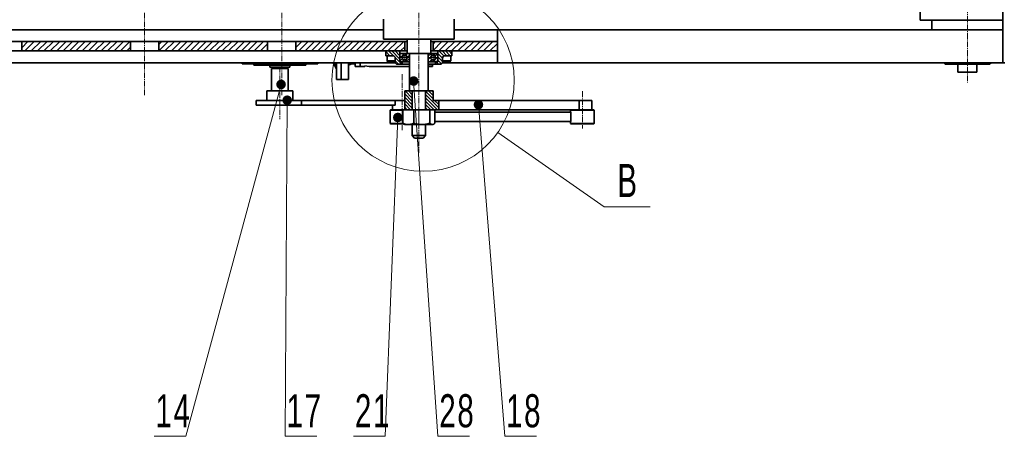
# Model space of a CAD drawing. Header units: millimetres. Extents: x 2945 to 26725, y -1089 to 16127.
# Tile 36 of 150: x 11741 to 13823, y 4376 to 5258. Entities that reach past the tile are written whole.
import ezdxf
from ezdxf.enums import TextEntityAlignment as Align

# ---------------------------------------------------------------- set-up
doc = ezdxf.new("R2010")
doc.units = ezdxf.units.MM
doc.linetypes.add('点画线', pattern=[18, 12, -2, 2, -2])
for name, color, linetype, lineweight in [('中心线层', 1, '点画线', 18), ('几何体', 7, 'Continuous', 35), ('剖面线', 4, 'Continuous', 18), ('剖面线层', 4, 'Continuous', 18), ('尺寸线层', 3, 'Continuous', 18), ('注释', 2, 'Continuous', 18), ('粗实线层', 7, 'Continuous', 35), ('细实线层', 7, 'Continuous', 18)]:
    doc.layers.add(name, color=color, linetype=linetype, lineweight=lineweight)
doc.styles.add('SLDTEXTSTYLE1', font='txt', dxfattribs={"width": 0.667})
doc.styles.add('标准', font='txt', dxfattribs={"width": 0.667})
pattern_1 = [(45, (0, 0), (-6.735192, 6.735192), [])]
pattern_2 = [(45, (0, 0), (-3.5355339, 3.5355339), [])]
pattern_3 = [(135, (0, 0), (-3.5355339, -3.5355339), [])]

# ---------------------------------------------------------------- blocks, each defined once
blk = doc.blocks.new('SW_NOTE_0_42')
at = {"layer": '注释', "color": 0}
for p, q in [((-67.1, 0), (0, 0)), ((0, 0), (-67.1, 0)), ((-67.1, 0), (0, 0)), ((0, 0), (-67.1, 0)), ((-67.1, 0), (0, 0)), ((0, 0), (-67.1, 0))]:
    blk.add_line(p, q, dxfattribs=at)
at = {"layer": '注释', "color": 0, "insert": (-64.3, 89.1), "char_height": 70, "width": 113.629, "attachment_point": 1, "style": 'SLDTEXTSTYLE1'}
blk.add_mtext('\\T1.1;14', dxfattribs=at)
blk = doc.blocks.new('SW_NOTE_0_43')
at = {"layer": '注释', "color": 0}
for p, q in [((0, 0), (67.1, 0)), ((67.1, 0), (0, 0)), ((0, 0), (67.1, 0)), ((67.1, 0), (0, 0)), ((0, 0), (67.1, 0)), ((67.1, 0), (0, 0))]:
    blk.add_line(p, q, dxfattribs=at)
at = {"layer": '注释', "color": 0, "insert": (2.9, 89.1), "char_height": 70, "width": 114.017, "attachment_point": 1, "style": 'SLDTEXTSTYLE1'}
blk.add_mtext('\\T1.1;17', dxfattribs=at)
blk = doc.blocks.new('SW_NOTE_0_44')
at = {"layer": '注释', "color": 0}
for p, q in [((-67.1, 0), (0, 0)), ((0, 0), (-67.1, 0)), ((-67.1, 0), (0, 0)), ((0, 0), (-67.1, 0)), ((-67.1, 0), (0, 0)), ((0, 0), (-67.1, 0))]:
    blk.add_line(p, q, dxfattribs=at)
at = {"layer": '注释', "color": 0, "insert": (-64.3, 89.1), "char_height": 70, "width": 110.441, "attachment_point": 1, "style": 'SLDTEXTSTYLE1'}
blk.add_mtext('\\T1.1;21', dxfattribs=at)
blk = doc.blocks.new('SW_NOTE_0_45')
at = {"layer": '注释', "color": 0}
for p, q in [((0, 0), (67.1, 0)), ((67.1, 0), (0, 0)), ((0, 0), (67.1, 0)), ((67.1, 0), (0, 0)), ((0, 0), (67.1, 0)), ((67.1, 0), (0, 0))]:
    blk.add_line(p, q, dxfattribs=at)
at = {"layer": '注释', "color": 0, "insert": (2.9, 89.1), "char_height": 70, "width": 120.803, "attachment_point": 1, "style": 'SLDTEXTSTYLE1'}
blk.add_mtext('\\T1.1;28', dxfattribs=at)
blk = doc.blocks.new('SW_NOTE_0_46')
at = {"layer": '注释', "color": 0}
for p, q in [((0, 0), (67.1, 0)), ((67.1, 0), (0, 0)), ((0, 0), (67.1, 0)), ((67.1, 0), (0, 0)), ((0, 0), (67.1, 0)), ((67.1, 0), (0, 0))]:
    blk.add_line(p, q, dxfattribs=at)
at = {"layer": '注释', "color": 0, "insert": (2.9, 89.1), "char_height": 70, "width": 110.441, "attachment_point": 1, "style": 'SLDTEXTSTYLE1'}
blk.add_mtext('\\T1.1;18', dxfattribs=at)
blk = doc.blocks.new('*X77')
at = {"layer": '细实线层', "color": 0, "linetype": 'ByBlock', "lineweight": -2}
for p, q in [((7.89, -5.53), (19.15, -13.42)), ((19.15, -13.42), (24.01, -13.42))]:
    blk.add_line(p, q, dxfattribs=at)
blk.add_circle((0, 0), 9.64, dxfattribs=at)
at = {"layer": '尺寸线层', "color": 0, "linetype": 'ByBlock', "lineweight": -2, "style": '标准', "width": 0.667}
blk.add_text('B', height=3.5, dxfattribs=at).set_placement((21.58, -8.87), align=Align.TOP_CENTER)
blk = doc.blocks.new('*X129')
at = {"layer": '注释', "linetype": 'Continuous'}
h = blk.add_hatch(color=0, dxfattribs=at)
edge = h.paths.add_edge_path(flags=0)
edge.add_arc((201.4, 744.7), 10.2, 0, 360)
at = {"layer": '注释', "color": 0, "linetype": 'Continuous'}
blk.add_line((201.4, 744.7), (0, 0), dxfattribs=at)
blk = doc.blocks.new('*X130')
at = {"layer": '注释', "linetype": 'Continuous'}
h = blk.add_hatch(color=0, dxfattribs=at)
edge = h.paths.add_edge_path(flags=0)
edge.add_arc((4.3, 711.3), 10.2, 0, 360)
at = {"layer": '注释', "color": 0, "linetype": 'Continuous'}
blk.add_line((4.3, 711.3), (0, 0), dxfattribs=at)
blk = doc.blocks.new('*X131')
at = {"layer": '注释', "linetype": 'Continuous'}
h = blk.add_hatch(color=0, dxfattribs=at)
edge = h.paths.add_edge_path(flags=0)
edge.add_arc((26.4, 674.8), 10.2, 0, 360)
at = {"layer": '注释', "color": 0, "linetype": 'Continuous'}
blk.add_line((26.4, 674.8), (0, 0), dxfattribs=at)
blk = doc.blocks.new('*X132')
at = {"layer": '注释', "linetype": 'Continuous'}
h = blk.add_hatch(color=0, dxfattribs=at)
edge = h.paths.add_edge_path(flags=0)
edge.add_arc((-51.3, 751.9), 10.2, 0, 360)
at = {"layer": '注释', "color": 0, "linetype": 'Continuous'}
blk.add_line((-51.3, 751.9), (0, 0), dxfattribs=at)
blk = doc.blocks.new('*X133')
at = {"layer": '注释', "linetype": 'Continuous'}
h = blk.add_hatch(color=0, dxfattribs=at)
edge = h.paths.add_edge_path(flags=0)
edge.add_arc((-55.5, 701.9), 10.2, 0, 360)
at = {"layer": '注释', "color": 0, "linetype": 'Continuous'}
blk.add_line((-55.5, 701.9), (0, 0), dxfattribs=at)

msp = doc.modelspace()

# ---------------------------------------------------------------- hatches: boundary and pattern name
at = {"layer": '剖面线'}
h = msp.add_hatch(dxfattribs=at)
h.set_pattern_fill('ANSI31', color=256, style=0, pattern_type=0)
h.set_pattern_definition(pattern_1)
h.paths.add_polyline_path([(11745.254, 5191.852), (11975.254, 5191.852), (11975.254, 5211.852), (11745.254, 5211.852)], flags=0)
h = msp.add_hatch(dxfattribs=at)
h.set_pattern_fill('ANSI31', color=256, style=0, pattern_type=0)
h.set_pattern_definition(pattern_1)
h.paths.add_polyline_path([(12035.254, 5191.852), (12265.254, 5191.852), (12265.254, 5211.852), (12035.254, 5211.852)], flags=0)
h = msp.add_hatch(dxfattribs=at)
h.set_pattern_fill('ANSI31', color=256, style=0, pattern_type=0)
h.set_pattern_definition(pattern_1)
h.paths.add_polyline_path([(12325.254, 5191.852), (12555.254, 5191.852), (12555.254, 5211.852), (12325.254, 5211.852)], flags=0)
h = msp.add_hatch(dxfattribs=at)
h.set_pattern_fill('ANSI31', color=256, style=0, pattern_type=0)
h.set_pattern_definition(pattern_1)
h.paths.add_polyline_path([(12615.254, 5191.852), (12751.433, 5191.852), (12751.433, 5211.852), (12615.254, 5211.852)], flags=0)
at = {"layer": '剖面线层'}
h = msp.add_hatch(dxfattribs=at)
h.set_pattern_fill('无图案', color=256, style=0, pattern_type=0)
h.set_pattern_definition(pattern_3)
edge = h.paths.add_edge_path(flags=0)
edge.add_line((12545.254, 5169.952), (12545.254, 5185.752))
edge.add_line((12545.254, 5185.752), (12545.254, 5191.852))
edge.add_line((12545.254, 5191.852), (12515.254, 5191.852))
edge.add_line((12515.254, 5191.852), (12515.254, 5181.852))
edge.add_line((12515.254, 5181.852), (12517.918, 5181.852))
edge.add_line((12517.918, 5181.852), (12530.254, 5181.852))
edge.add_arc((12530.254, 5176.852), 5, 0, 90)
edge.add_line((12535.254, 5176.852), (12535.254, 5171.352))
edge.add_line((12535.254, 5171.352), (12535.254, 5170.106))
edge.add_line((12535.254, 5170.106), (12535.254, 5166.852))
edge.add_line((12535.254, 5166.852), (12538.254, 5163.852))
edge.add_line((12538.254, 5163.852), (12550.254, 5163.852))
edge.add_line((12550.254, 5163.852), (12550.254, 5168.852))
edge.add_line((12550.254, 5168.852), (12546.354, 5168.852))
edge.add_line((12546.354, 5168.852), (12545.254, 5168.852))
edge.add_line((12545.254, 5168.852), (12545.254, 5169.952))
h = msp.add_hatch(dxfattribs=at)
h.set_pattern_fill('无图案', color=256, style=0, pattern_type=0)
h.set_pattern_definition(pattern_2)
edge = h.paths.add_edge_path(flags=0)
edge.add_line((12545.255, 5169.952), (12545.255, 5185.752))
edge.add_line((12545.255, 5185.752), (12545.255, 5186.852))
edge.add_line((12545.255, 5186.852), (12546.354, 5186.852))
edge.add_arc((12546.353, 5185.753), 1.099, 89.954469, 180.067268)
edge.add_line((12545.255, 5185.752), (12545.255, 5186.852))
edge.add_line((12545.255, 5186.852), (12546.354, 5186.852))
edge.add_line((12546.354, 5186.852), (12551.921, 5186.852))
edge.add_line((12551.921, 5186.852), (12551.921, 5181.565))
edge.add_arc((12555.254, 5177.851), 4.99, 131.912085, 180)
edge.add_arc((12555.254, 5177.851), 4.99, 180, 228.087915)
edge.add_line((12551.921, 5174.138), (12551.921, 5168.852))
edge.add_line((12551.921, 5168.852), (12550.255, 5168.852))
edge.add_line((12550.255, 5168.852), (12546.354, 5168.852))
edge.add_arc((12546.353, 5169.95), 1.099, 179.927436, 270.050827)
h = msp.add_hatch(dxfattribs=at)
h.set_pattern_fill('无图案', color=256, style=0, pattern_type=0)
h.set_pattern_definition(pattern_2)
edge = h.paths.add_edge_path(flags=0)
edge.add_line((12565.254, 5169.952), (12565.254, 5185.752))
edge.add_line((12565.254, 5185.752), (12565.254, 5186.852))
edge.add_line((12565.254, 5186.852), (12564.154, 5186.852))
edge.add_arc((12564.155, 5185.753), 1.099, 359.932732, 450.045531)
edge.add_line((12565.254, 5185.752), (12565.254, 5186.852))
edge.add_line((12565.254, 5186.852), (12564.154, 5186.852))
edge.add_line((12564.154, 5186.852), (12558.588, 5186.852))
edge.add_line((12558.588, 5186.852), (12558.588, 5181.565))
edge.add_arc((12555.254, 5177.851), 4.99, 360, 408.087915)
edge.add_arc((12555.254, 5177.851), 4.99, 311.912085, 360)
edge.add_line((12558.588, 5174.138), (12558.588, 5168.852))
edge.add_line((12558.588, 5168.852), (12560.254, 5168.852))
edge.add_line((12560.254, 5168.852), (12564.154, 5168.852))
edge.add_arc((12564.155, 5169.95), 1.099, 269.949173, 360.072564)
h = msp.add_hatch(dxfattribs=at)
h.set_pattern_fill('无图案', color=256, style=0, pattern_type=0)
h.set_pattern_definition(pattern_2)
edge = h.paths.add_edge_path(flags=0)
edge.add_line((12605.255, 5169.952), (12605.255, 5185.752))
edge.add_line((12605.255, 5185.752), (12605.255, 5186.852))
edge.add_line((12605.255, 5186.852), (12606.354, 5186.852))
edge.add_arc((12606.354, 5185.753), 1.099, 89.954469, 180.067268)
edge.add_line((12605.255, 5185.752), (12605.255, 5186.852))
edge.add_line((12605.255, 5186.852), (12606.354, 5186.852))
edge.add_line((12606.354, 5186.852), (12611.921, 5186.852))
edge.add_line((12611.921, 5186.852), (12611.921, 5181.565))
edge.add_arc((12615.254, 5177.851), 4.99, 131.912085, 180)
edge.add_arc((12615.254, 5177.851), 4.99, 180, 228.087915)
edge.add_line((12611.921, 5174.138), (12611.921, 5168.852))
edge.add_line((12611.921, 5168.852), (12610.255, 5168.852))
edge.add_line((12610.255, 5168.852), (12606.354, 5168.852))
edge.add_arc((12606.353, 5169.95), 1.099, 179.927436, 270.050827)
h = msp.add_hatch(dxfattribs=at)
h.set_pattern_fill('无图案', color=256, style=0, pattern_type=0)
h.set_pattern_definition(pattern_2)
edge = h.paths.add_edge_path(flags=0)
edge.add_line((12625.254, 5169.952), (12625.254, 5185.752))
edge.add_line((12625.254, 5185.752), (12625.254, 5186.852))
edge.add_line((12625.254, 5186.852), (12624.155, 5186.852))
edge.add_arc((12624.155, 5185.753), 1.099, 359.932732, 450.045531)
edge.add_line((12625.254, 5185.752), (12625.254, 5186.852))
edge.add_line((12625.254, 5186.852), (12624.155, 5186.852))
edge.add_line((12624.155, 5186.852), (12618.588, 5186.852))
edge.add_line((12618.588, 5186.852), (12618.588, 5181.565))
edge.add_arc((12615.254, 5177.851), 4.99, 360, 408.087915)
edge.add_arc((12615.254, 5177.851), 4.99, 311.912085, 360)
edge.add_line((12618.588, 5174.138), (12618.588, 5168.852))
edge.add_line((12618.588, 5168.852), (12620.254, 5168.852))
edge.add_line((12620.254, 5168.852), (12624.155, 5168.852))
edge.add_arc((12624.155, 5169.95), 1.099, 269.949173, 360.072564)
h = msp.add_hatch(dxfattribs=at)
h.set_pattern_fill('无图案', color=256, style=0, pattern_type=0)
h.set_pattern_definition(pattern_3)
edge = h.paths.add_edge_path(flags=0)
edge.add_line((12625.254, 5169.952), (12625.254, 5185.752))
edge.add_line((12625.254, 5185.752), (12625.254, 5191.852))
edge.add_line((12625.254, 5191.852), (12655.254, 5191.852))
edge.add_line((12655.254, 5191.852), (12655.254, 5181.852))
edge.add_line((12655.254, 5181.852), (12652.591, 5181.852))
edge.add_line((12652.591, 5181.852), (12640.254, 5181.852))
edge.add_arc((12640.254, 5176.852), 5, 90, 180)
edge.add_line((12635.254, 5176.852), (12635.254, 5171.352))
edge.add_line((12635.254, 5171.352), (12635.254, 5170.106))
edge.add_line((12635.254, 5170.106), (12635.254, 5166.852))
edge.add_line((12635.254, 5166.852), (12632.254, 5163.852))
edge.add_line((12632.254, 5163.852), (12620.254, 5163.852))
edge.add_line((12620.254, 5163.852), (12620.254, 5168.852))
edge.add_line((12620.254, 5168.852), (12624.154, 5168.852))
edge.add_line((12624.154, 5168.852), (12625.254, 5168.852))
edge.add_line((12625.254, 5168.852), (12625.254, 5169.952))
h = msp.add_hatch(dxfattribs=at)
h.set_pattern_fill('无图案', color=256, style=0, pattern_type=0)
h.set_pattern_definition(pattern_3)
h.paths.add_polyline_path([(12555.254, 5067.352), (12555.254, 5087.352), (12555.254, 5107.352), (12565.254, 5107.352), (12571.29, 5107.352), (12571.29, 5067.352)], flags=0)
h.paths.add_polyline_path([(12599.219, 5067.352), (12599.219, 5107.352), (12605.254, 5107.352), (12615.254, 5107.352), (12615.254, 5087.352), (12627.482, 5087.352), (12627.482, 5067.352)], flags=0)

# ---------------------------------------------------------------- linework, layer by layer
at = {"layer": '中心线层'}
for p, q in [((12005.254, 7900.461), (12005.254, 5098.61)), ((12295.254, 7900.461), (12295.254, 5098.61)), ((12585.254, 7900.461), (12585.254, 4976.2)), ((13745.254, 7893.876), (13745.254, 5124.821)), ((12555.254, 5169.861), (12555.254, 5185.842)), ((12615.254, 5169.861), (12615.254, 5185.842)), ((12547.264, 5177.851), (12563.245, 5177.851)), ((12623.245, 5177.851), (12607.264, 5177.851)), ((12291.254, 5158.102), (12291.254, 5047.763)), ((12549.829, 5143.038), (12549.829, 5023.984)), ((12931.249, 5106.945), (12931.249, 5027.758)), ((12585.254, 5035.844), (12585.254, 5070.352))]:
    msp.add_line(p, q, dxfattribs=at)
at = {"layer": '几何体'}
for p, q in [((13645.254, 6411.852), (13645.254, 5256.852)), ((13820.254, 6199.212), (13820.254, 5166.852)), ((12510.254, 5259.352), (12510.254, 5216.852)), ((12660.254, 5216.852), (12660.254, 5259.352)), ((13820.254, 5256.852), (13645.254, 5256.852)), ((13670.254, 5256.852), (13670.254, 5236.852)), ((12510.254, 5236.852), (11500.254, 5236.852)), ((12751.433, 5236.852), (12660.254, 5236.852)), ((13820.254, 5236.852), (12751.433, 5236.852)), ((12751.433, 5166.852), (12751.433, 5236.852)), ((11685.254, 5211.852), (11745.254, 5211.852)), ((11745.254, 5191.852), (11745.254, 5211.852)), ((11745.254, 5211.852), (11975.254, 5211.852)), ((11975.254, 5211.852), (11975.254, 5191.852)), ((11975.254, 5211.852), (12035.254, 5211.852)), ((12035.254, 5191.852), (12035.254, 5211.852)), ((12035.254, 5211.852), (12265.254, 5211.852)), ((12265.254, 5211.852), (12265.254, 5191.852)), ((12265.254, 5211.852), (12325.254, 5211.852)), ((12325.254, 5191.852), (12325.254, 5211.852)), ((12325.254, 5211.852), (12555.254, 5211.852)), ((12586.311, 5216.852), (12510.254, 5216.852)), ((12555.254, 5211.852), (12555.254, 5191.852)), ((12555.254, 5211.852), (12560.254, 5211.852)), ((12560.254, 5216.852), (12560.254, 5186.852)), ((12660.254, 5216.852), (12586.311, 5216.852)), ((12610.254, 5186.852), (12610.254, 5216.852)), ((12610.254, 5211.852), (12615.254, 5211.852)), ((12615.254, 5191.852), (12615.254, 5211.852)), ((12615.254, 5211.852), (12751.433, 5211.852)), ((11685.254, 5191.852), (11745.254, 5191.852)), ((11745.254, 5191.852), (11975.254, 5191.852)), ((11975.254, 5191.852), (12035.254, 5191.852)), ((12035.254, 5191.852), (12265.254, 5191.852)), ((12265.254, 5191.852), (12325.254, 5191.852)), ((12325.254, 5191.852), (12555.254, 5191.852)), ((12515.254, 5191.852), (12545.254, 5191.852)), ((12515.254, 5191.852), (12515.254, 5181.852)), ((12545.254, 5168.852), (12545.254, 5191.852)), ((12545.254, 5169.952), (12545.254, 5185.752)), ((12546.354, 5186.852), (12551.921, 5186.852)), ((12551.921, 5186.852), (12558.588, 5186.852)), ((12551.921, 5181.565), (12551.921, 5186.852)), ((12555.254, 5191.852), (12560.254, 5191.852)), ((12558.588, 5186.852), (12560.254, 5186.852)), ((12558.588, 5186.852), (12558.588, 5181.565)), ((12585.606, 5186.852), (12560.254, 5186.852)), ((12565.254, 5186.852), (12565.254, 5107.352)), ((12565.254, 5185.752), (12565.254, 5169.952)), ((12610.254, 5186.852), (12585.606, 5186.852)), ((12605.254, 5107.352), (12605.254, 5186.852)), ((12605.254, 5169.952), (12605.254, 5185.752)), ((12610.254, 5191.852), (12615.254, 5191.852)), ((12610.254, 5186.852), (12611.921, 5186.852)), ((12611.921, 5186.852), (12618.588, 5186.852)), ((12611.921, 5186.852), (12611.921, 5181.565)), ((12615.254, 5191.852), (12751.433, 5191.852)), ((12618.588, 5186.852), (12624.154, 5186.852)), ((12618.588, 5181.565), (12618.588, 5186.852)), ((12625.254, 5191.852), (12625.254, 5168.852)), ((12625.254, 5191.852), (12655.254, 5191.852)), ((12625.254, 5185.752), (12625.254, 5169.952)), ((12655.254, 5181.852), (12655.254, 5191.852)), ((12535.254, 5166.852), (11475.254, 5166.852)), ((12211.254, 5166.852), (12211.254, 5164.852)), ((12211.467, 5164.852), (12211.254, 5164.852)), ((12211.467, 5164.852), (12211.467, 5166.852)), ((12212.893, 5164.852), (12211.467, 5164.852)), ((12212.893, 5166.852), (12212.893, 5164.852)), ((12230.322, 5164.852), (12212.893, 5164.852)), ((12230.322, 5166.852), (12230.322, 5164.852)), ((12230.712, 5164.852), (12230.322, 5164.852)), ((12230.712, 5166.852), (12230.712, 5164.852)), ((12238.961, 5164.852), (12230.712, 5164.852)), ((12236.254, 5164.852), (12236.254, 5161.852)), ((12238.961, 5164.852), (12238.961, 5166.852)), ((12241.012, 5164.852), (12238.961, 5164.852)), ((12241.012, 5166.852), (12241.012, 5164.852)), ((12283.947, 5164.852), (12241.012, 5164.852)), ((12283.947, 5164.852), (12283.947, 5166.852)), ((12285.421, 5164.852), (12283.947, 5164.852)), ((12285.421, 5166.852), (12285.421, 5164.852)), ((12297.088, 5164.852), (12285.421, 5164.852)), ((12297.088, 5164.852), (12297.088, 5166.852)), ((12298.562, 5164.852), (12297.088, 5164.852)), ((12298.562, 5166.852), (12298.562, 5164.852)), ((12341.497, 5164.852), (12298.562, 5164.852)), ((12341.497, 5164.852), (12341.497, 5166.852)), ((12343.547, 5164.852), (12341.497, 5164.852)), ((12343.547, 5166.852), (12343.547, 5164.852)), ((12351.797, 5164.852), (12343.547, 5164.852)), ((12346.254, 5161.852), (12346.254, 5164.852)), ((12351.797, 5164.852), (12351.797, 5166.852)), ((12352.186, 5164.852), (12351.797, 5164.852)), ((12352.186, 5164.852), (12352.186, 5166.852)), ((12369.616, 5164.852), (12352.186, 5164.852)), ((12369.616, 5164.852), (12369.616, 5166.852)), ((12371.041, 5164.852), (12369.616, 5164.852)), ((12371.041, 5166.852), (12371.041, 5164.852)), ((12371.254, 5164.852), (12371.041, 5164.852)), ((12371.254, 5164.852), (12371.254, 5166.852)), ((12410.754, 5153.991), (12404.262, 5166.852)), ((12410.754, 5157.291), (12405.928, 5166.852)), ((12410.754, 5166.852), (12410.754, 5131.852)), ((12420.754, 5166.852), (12420.754, 5131.852)), ((12420.754, 5166.852), (12420.754, 5131.852)), ((12436.754, 5166.852), (12436.754, 5131.852)), ((12436.754, 5164.515), (12447.254, 5164.515)), ((12443.507, 5164.515), (12436.754, 5161.509)), ((12447.254, 5164.515), (12447.254, 5166.852)), ((12448.754, 5166.852), (12448.754, 5166.015)), ((12450.754, 5166.852), (12450.754, 5159.352)), ((12460.754, 5166.852), (12460.754, 5159.352)), ((12460.754, 5166.852), (12460.754, 5159.352)), ((12530.254, 5181.852), (12515.254, 5181.852)), ((12517.918, 5181.852), (12517.918, 5171.352)), ((12517.918, 5171.352), (12535.254, 5171.352)), ((12534.418, 5169.852), (12519.418, 5169.852)), ((12535.254, 5166.852), (12535.254, 5176.852)), ((12535.254, 5166.852), (12538.254, 5163.852)), ((12545.254, 5168.852), (12550.254, 5168.852)), ((12551.921, 5168.852), (12546.354, 5168.852)), ((12550.254, 5163.852), (12550.254, 5168.852)), ((12551.921, 5168.852), (12551.921, 5174.181)), ((12551.921, 5168.852), (12558.588, 5168.852)), ((12558.588, 5174.138), (12558.588, 5168.852)), ((12564.154, 5168.852), (12558.588, 5168.852)), ((12565.254, 5168.852), (12564.154, 5168.852)), ((12606.354, 5168.852), (12605.254, 5168.852)), ((12611.921, 5168.852), (12606.354, 5168.852)), ((12611.921, 5174.138), (12611.921, 5168.852)), ((12611.921, 5168.852), (12618.588, 5168.852)), ((12618.588, 5168.852), (12618.588, 5174.181)), ((12624.154, 5168.852), (12618.588, 5168.852)), ((12620.254, 5168.852), (12620.254, 5163.852)), ((12620.254, 5168.852), (12625.254, 5168.852)), ((12632.254, 5163.852), (12635.254, 5166.852)), ((12635.254, 5176.852), (12635.254, 5166.852)), ((12635.254, 5171.352), (12651.013, 5171.352)), ((12751.433, 5166.852), (12635.254, 5166.852)), ((12649.776, 5169.852), (12636.091, 5169.852)), ((12655.254, 5181.852), (12640.254, 5181.852)), ((12651.091, 5169.852), (12649.776, 5169.852)), ((12651.013, 5171.352), (12652.591, 5171.352)), ((12652.591, 5171.352), (12652.591, 5181.852)), ((13820.254, 5166.852), (12751.433, 5166.852)), ((13695.254, 5166.852), (13698.254, 5163.852)), ((13792.254, 5163.852), (13795.254, 5166.852)), ((13820.254, 5166.852), (13824.754, 5166.852)), ((12346.254, 5161.852), (12236.254, 5161.852)), ((12269.804, 5161.852), (12269.804, 5157.352)), ((12312.704, 5157.352), (12269.804, 5157.352)), ((12273.754, 5155.102), (12273.754, 5107.352)), ((12308.754, 5155.102), (12273.754, 5155.102)), ((12274.879, 5157.352), (12274.879, 5155.102)), ((12307.629, 5155.102), (12307.629, 5157.352)), ((12308.754, 5107.352), (12308.754, 5155.102)), ((12312.704, 5157.352), (12312.704, 5161.852)), ((12450.754, 5159.352), (12460.754, 5159.352)), ((12470.754, 5159.352), (12460.754, 5159.352)), ((12470.754, 5160.687), (12480.254, 5159.352)), ((12470.754, 5159.352), (12470.754, 5160.687)), ((12565.254, 5159.352), (12480.254, 5159.352)), ((12538.254, 5163.852), (12550.254, 5163.852)), ((12550.254, 5163.852), (12565.254, 5163.852)), ((12605.254, 5163.852), (12620.254, 5163.852)), ((12605.254, 5162.961), (12613.749, 5162.961)), ((12613.749, 5159.352), (12605.254, 5159.352)), ((12613.749, 5162.961), (12613.749, 5163.852)), ((12613.749, 5162.961), (12613.749, 5159.352)), ((12620.254, 5163.852), (12632.254, 5163.852)), ((13792.254, 5163.852), (13698.254, 5163.852)), ((13725.254, 5163.852), (13725.254, 5146.852)), ((13765.254, 5146.852), (13725.254, 5146.852)), ((13765.254, 5146.852), (13765.254, 5163.852)), ((12410.754, 5131.852), (12420.754, 5131.852)), ((12420.754, 5131.852), (12436.754, 5131.852)), ((12263.754, 5107.352), (12263.754, 5087.352)), ((12263.754, 5107.352), (12318.604, 5107.352)), ((12318.604, 5107.352), (12318.754, 5107.352)), ((12318.754, 5087.352), (12318.754, 5107.352)), ((12555.254, 5067.352), (12555.254, 5107.352)), ((12555.254, 5107.352), (12565.254, 5107.352)), ((12605.254, 5107.352), (12615.254, 5107.352)), ((12615.254, 5107.352), (12615.254, 5087.352)), ((12241.254, 5087.352), (12241.254, 5077.352)), ((12337.121, 5087.352), (12241.254, 5087.352)), ((12337.121, 5077.352), (12337.121, 5087.352)), ((12337.121, 5087.352), (12535.104, 5087.352)), ((12535.104, 5077.352), (12535.104, 5087.352)), ((12555.254, 5087.352), (12535.104, 5087.352)), ((12615.254, 5087.352), (12627.482, 5087.352)), ((12627.482, 5067.352), (12627.482, 5087.352)), ((12924.086, 5087.352), (12627.482, 5087.352)), ((12924.086, 5087.352), (12924.086, 5067.352)), ((12924.086, 5087.352), (12951.124, 5087.352)), ((12951.124, 5067.352), (12951.124, 5087.352)), ((12337.121, 5077.352), (12241.254, 5077.352)), ((12337.121, 5077.352), (12535.104, 5077.352)), ((12525.829, 5067.352), (12524.829, 5066.352)), ((12524.829, 5066.352), (12524.829, 5038.352)), ((12551.397, 5066.352), (12524.829, 5066.352)), ((12525.829, 5067.352), (12555.254, 5067.352)), ((12529.829, 5077.352), (12529.829, 5067.352)), ((12551.397, 5038.844), (12551.397, 5067.352)), ((12555.254, 5067.352), (12571.29, 5067.352)), ((12574.67, 5038.844), (12574.67, 5067.352)), ((12599.219, 5067.352), (12627.482, 5067.352)), ((12608.528, 5038.844), (12608.528, 5067.352)), ((12619.112, 5038.844), (12619.112, 5067.352)), ((12906.373, 5062.352), (12619.112, 5062.352)), ((12918.939, 5067.352), (12627.482, 5067.352)), ((12907.124, 5067.352), (12906.124, 5066.352)), ((12906.124, 5066.352), (12906.124, 5062.352)), ((12956.124, 5066.352), (12906.124, 5066.352)), ((12906.373, 5062.352), (12906.373, 5042.352)), ((12918.939, 5067.352), (12955.124, 5067.352)), ((12956.124, 5066.352), (12955.124, 5067.352)), ((12956.124, 5038.352), (12956.124, 5066.352)), ((12906.373, 5042.352), (12619.112, 5042.352)), ((12906.124, 5042.352), (12906.124, 5038.352)), ((12524.829, 5038.352), (12525.829, 5037.352)), ((12524.829, 5038.352), (12551.942, 5038.352)), ((12553.271, 5037.352), (12525.829, 5037.352)), ((12553.732, 5037.043), (12555.629, 5035.948)), ((12614.879, 5035.948), (12555.629, 5035.948)), ((12614.879, 5035.948), (12616.777, 5037.043)), ((12906.124, 5038.352), (12907.124, 5037.352)), ((12906.124, 5038.352), (12956.124, 5038.352)), ((12955.124, 5037.352), (12907.124, 5037.352)), ((12955.124, 5037.352), (12956.124, 5038.352))]:
    msp.add_line(p, q, dxfattribs=at)
for centre in [(12555.254, 5177.851), (12615.254, 5177.851)]:
    msp.add_circle(centre, 4.99, dxfattribs=at)
for centre, radius, start, end in [((12546.354, 5185.752), 1.1, 90, 180), ((12564.154, 5185.752), 1.1, 0, 90), ((12606.354, 5185.752), 1.1, 90, 180), ((12606.354, 5185.751), 1.1, 89.989614, 179.982451), ((12624.154, 5185.752), 1.1, 0, 90), ((12447.254, 5166.015), 1.5, 270, 0), ((12519.418, 5171.352), 1.5, 180, 270), ((12530.254, 5176.852), 5, 0, 90), ((12534.418, 5171.352), 1.5, 270, 303.885817), ((12546.354, 5169.952), 1.1, 180, 270), ((12564.154, 5169.952), 1.1, 270, 0), ((12606.354, 5169.952), 1.1, 180, 270), ((12624.154, 5169.952), 1.1, 270, 360), ((12640.254, 5176.852), 5, 90, 180), ((12636.091, 5171.352), 1.5, 236.114183, 270), ((12651.091, 5171.352), 1.5, 270, 0), ((12615.749, 5162.023), 2, 113.921815, 180)]:
    msp.add_arc(centre, radius, start, end, dxfattribs=at)
for points, knots in [([(12551.397, 5038.844), (12551.854, 5038.426), (12552.629, 5037.718), (12553.422, 5037.259), (12553.748, 5037.07)], [0, 0, 0, 0, 1.73930599, 2.9533901, 2.9533901, 2.9533901, 2.9533901]), ([(12574.67, 5038.844), (12573.665, 5038.436), (12571.654, 5037.62), (12568.557, 5036.743), (12565.402, 5036.214), (12561.456, 5036.083), (12556.731, 5036.774), (12553.186, 5038.149), (12551.397, 5038.844)], [0, 0, 0, 0, 3.18232258, 6.36374534, 9.61634203, 12.86835177, 18.40619473, 24.04646091, 24.04646091, 24.04646091, 24.04646091]), ([(12608.528, 5038.844), (12607.098, 5038.444), (12604.289, 5037.659), (12600.023, 5036.815), (12595.727, 5036.272), (12591.363, 5036.102), (12586.352, 5036.349), (12580.747, 5037.186), (12576.703, 5038.289), (12574.67, 5038.844)], [0, 0, 0, 0, 4.44731554, 8.74167336, 13.03495549, 17.43479832, 21.83469064, 28.08469412, 34.39732111, 34.39732111, 34.39732111, 34.39732111]), ([(12619.112, 5038.844), (12618.655, 5038.436), (12617.74, 5037.62), (12616.332, 5036.743), (12614.897, 5036.214), (12613.103, 5036.083), (12610.953, 5036.774), (12609.341, 5038.149), (12608.528, 5038.844)], [0, 0, 0, 0, 1.60742468, 3.21439485, 4.85731572, 6.49994012, 9.29716297, 12.14612086, 12.14612086, 12.14612086, 12.14612086])]:
    msp.add_open_spline(points, degree=3, knots=knots, dxfattribs=at)
at = {"layer": '粗实线层'}
for p, q in [((12565.254, 5107.352), (12605.254, 5107.352)), ((12571.29, 5107.352), (12571.29, 5067.352)), ((12599.219, 5107.352), (12599.219, 5067.352)), ((12551.397, 5067.352), (12619.112, 5067.352)), ((12571.29, 5035.948), (12571.29, 5012.686)), ((12599.219, 5035.948), (12599.219, 5012.686)), ((12576.29, 5007.686), (12571.29, 5012.686)), ((12571.29, 5012.686), (12599.219, 5012.686)), ((12576.29, 5007.686), (12594.219, 5007.686)), ((12594.219, 5007.686), (12599.219, 5012.686))]:
    msp.add_line(p, q, dxfattribs=at)

# ---------------------------------------------------------------- block references
at = {"layer": '注释'}
for name, p in [('*X129', (12092.408, 4376.352)), ('*X132', (12625.506, 4376.352)), ('*X130', (12302.47, 4376.352)), ('*X133', (12766.724, 4376.352)), ('*X131', (12514.297, 4376.352)), ('SW_NOTE_0_42', (12092.408, 4376.352)), ('SW_NOTE_0_43', (12302.47, 4376.352)), ('SW_NOTE_0_44', (12514.297, 4376.352)), ('SW_NOTE_0_45', (12625.506, 4376.352)), ('SW_NOTE_0_46', (12766.724, 4376.352))]:
    msp.add_blockref(name, p, dxfattribs=at)
at = {"layer": '细实线层', "xscale": 20, "yscale": 20, "zscale": 20}
msp.add_blockref('*X77', (12594.248, 5130.121), dxfattribs=at)

doc.saveas('drawing.dxf')
